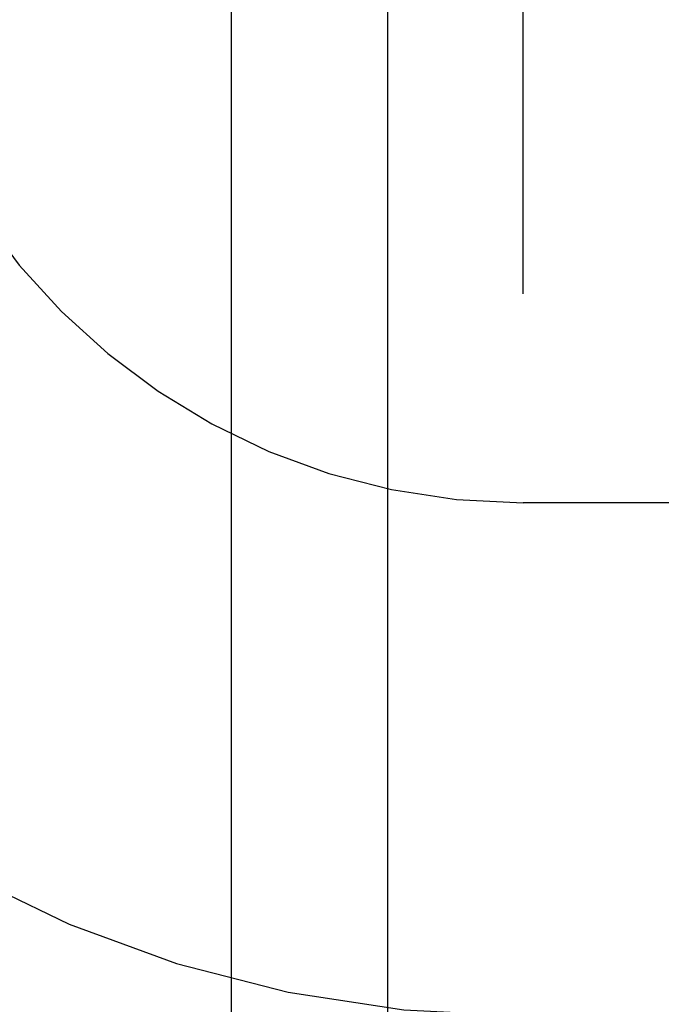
# Model space of a CAD drawing. Header units: inches. Extents: x 0 to 274, y 0 to 177.
# Tile 43 of 138: x 76.901 to 77.038, y 91.091 to 91.302. Entities that reach past the tile are written whole.
import ezdxf

# ---------------------------------------------------------------- set-up
doc = ezdxf.new("R2010")
doc.units = ezdxf.units.IN
doc.header["$LTSCALE"] = 15.069778
doc.header["$MEASUREMENT"] = 0
doc.linetypes.add('HIDDEN', pattern=[0.2, 0.1, -0.1])
doc.layers.add('DEFAULT_2', color=8, linetype='HIDDEN')
doc.layers.add('RIGHT_OR_MAIN_DOOR_ASSEMBLY', color=7, linetype='CONTINUOUS')

msp = doc.modelspace()

# ---------------------------------------------------------------- linework, layer by layer
at = {"layer": 'DEFAULT_2', "color": 8, "linetype": 'HIDDEN'}
for p, q in [((77.00868, 88.22908), (77.00868, 93.72958)), ((76.94618, 90.88093), (76.94618, 91.62398)), ((77.50868, 91.19826), (77.00868, 91.19826))]:
    msp.add_line(p, q, dxfattribs=at)
for radius in [0.25, 0.14]:
    msp.add_arc((77.00868, 91.33826), radius, 90, 270, dxfattribs=at)
at = {"layer": 'RIGHT_OR_MAIN_DOOR_ASSEMBLY', "color": 3, "linetype": 'Continuous'}
msp.add_line((76.97968, 82.94626), (76.97968, 99.44626), dxfattribs=at)

doc.saveas('drawing.dxf')
